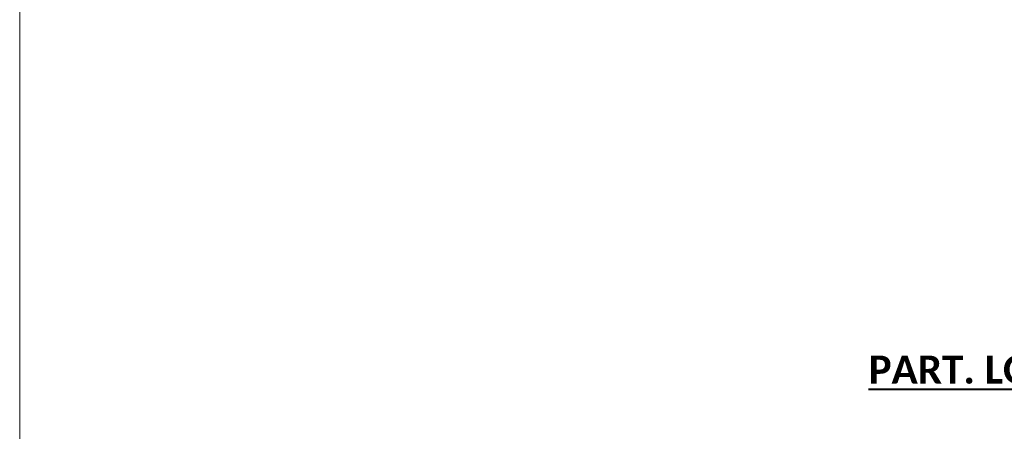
# Model space of a CAD drawing. Extents: x -24 to 2001456, y -723 to 1994347.
# Tile 2 of 11: x -24 to 107, y 121 to 176. Entities that reach past the tile are written whole.
import ezdxf

# ---------------------------------------------------------------- set-up
doc = ezdxf.new("R2010")
doc.units = 0
doc.header["$MEASUREMENT"] = 0
doc.layers.add('B_ANNO_NOPLOT', color=47, linetype='Continuous', lineweight=18, plot=False)
doc.layers.add('B_ANNO_TEXT_TITLE', color=7, linetype='Continuous', lineweight=40)
doc.styles.add('Title', font='calibrib.ttf', dxfattribs={"height": 0.125})

# ---------------------------------------------------------------- blocks, each defined once
blk = doc.blocks.new('*U121')
at = {"layer": 'B_ANNO_NOPLOT', "flags": 128}
blk.add_lwpolyline([(0, -1085.1956), (0, -770.1956), (404.9096, -770.1956), (404.9096, -786.6267), (472.5, -786.6267), (472.5, -1034.5711), (395.7134, -1034.5711), (395.7134, -1085.1956)], close=True, dxfattribs=at)
blk = doc.blocks.new('INS_G45WDET_BASE')
at = {"layer": 'B_ANNO_NOPLOT', "flags": 128}
blk.add_lwpolyline([(0, -12), (0, 303), (404.91, 303), (404.91, 286.57), (472.5, 286.57), (472.5, 38.62), (395.71, 38.62), (395.71, -12)], close=True, dxfattribs=at)
at = {"layer": 'B_ANNO_TEXT_TITLE', "insert": (113.7, 156.02), "char_height": 3.75, "width": 86.1112, "attachment_point": 1, "style": 'Title'}
blk.add_mtext('{\\LPART. LONGIT. SECTION}', dxfattribs=at)

msp = doc.modelspace()

# ---------------------------------------------------------------- block references
msp.add_blockref('*U121', (-24.4, 1048.41))

# ---------------------------------------------------------------- next in the draw order: block references
msp.add_blockref('INS_G45WDET_BASE', (-24.4, -24.79))

doc.saveas('drawing.dxf')
